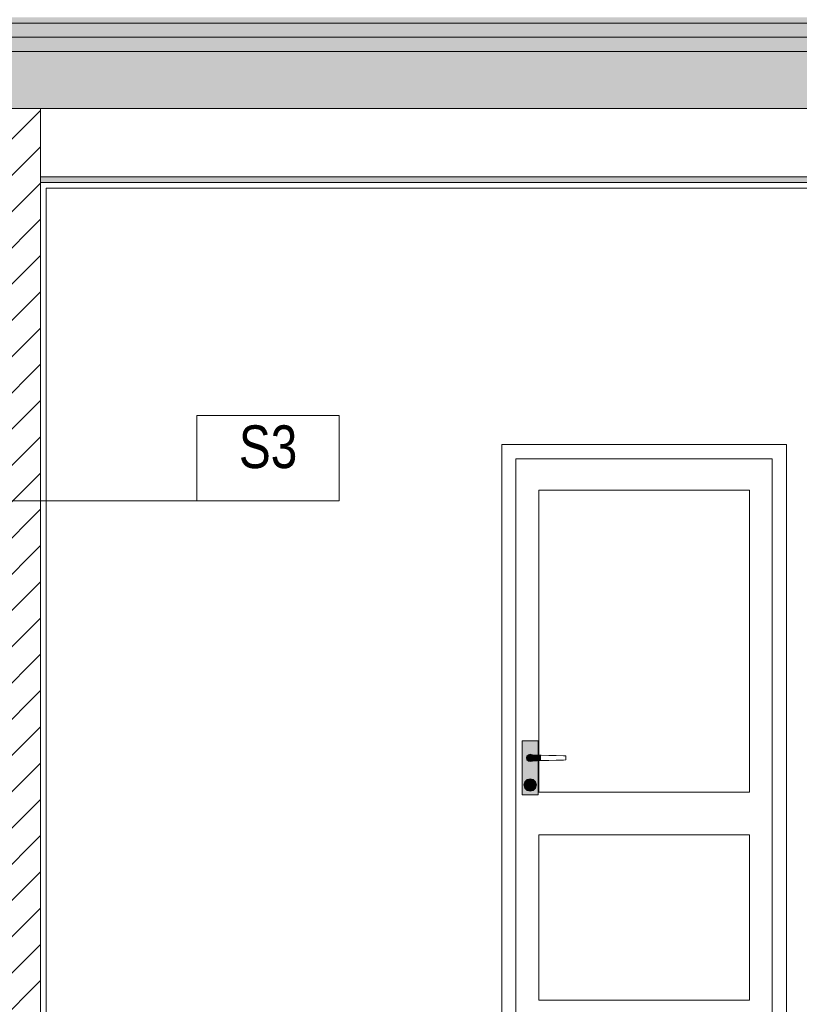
# Model space of a CAD drawing. Header units: millimetres. Extents: x -126680 to -83680, y 18016 to 39016.
# Tile 76 of 121: x -99512 to -96774, y 25847 to 29304. Entities that reach past the tile are written whole.
import ezdxf

# ---------------------------------------------------------------- set-up
doc = ezdxf.new("R2010")
doc.units = ezdxf.units.MM
doc.header["$MEASUREMENT"] = 0
for name, color, linetype, lineweight in [('Nowe_Konstrukcja - Stropy_Nr_pióra__21', 7, 'Continuous', 20), ('Nowe_Konstrukcja - Stropy_Nr_pióra__3', 7, 'Continuous', 13), ('Nowe_Konstrukcja - Ściany zew_Nr_pióra__106', 252, 'Continuous', 13), ('Nowe_Konstrukcja - Ściany zew_Nr_pióra__18', 9, 'Continuous', 15), ('Nowe_Konstrukcja - Ściany zew_Nr_pióra__19', 255, 'Continuous', 0), ('Nowe_Konstrukcja - Ściany zew_Nr_pióra__3', 7, 'Continuous', 13), ('Nowe_Tabelka_Nr_pióra__7', 7, 'Continuous', 35), ('Nowe_Wymiarowanie - Ogólne_Nr_pióra__42', 8, 'Continuous', 25), ('Nowe_zagospodarowanie_Nr_pióra__21', 7, 'Continuous', 20)]:
    doc.layers.add(name, color=color, linetype=linetype, lineweight=lineweight)
for name, color, linetype, lineweight, true_color in [('Nowe_Konstrukcja - Stropy_Nr_pióra__23', 7, 'Continuous', 13, 0x858585), ('Nowe_Konstrukcja - Ściany zew_Nr_pióra__102', 7, 'Continuous', 13, 0x3e3e3e), ('Nowe_Konstrukcja - Ściany zew_Nr_pióra__142', 7, 'Continuous', 0, 0xe8e8e8), ('Nowe_Konstrukcja - Ściany zew_Nr_pióra__23', 7, 'Continuous', 13, 0x858585), ('Nowe_Konstrukcja - Ściany zew_Nr_pióra__61', 7, 'Continuous', 18, 0x6a6a6a), ('Nowe_Konstrukcja - Ściany zew_Nr_pióra__62', 7, 'Continuous', 18, 0xaaaaaa), ('Nowe_Wymiarowanie - Ogólne_Nr_pióra__81', 7, 'Continuous', 13, 0x6a6a6a)]:
    doc.layers.add(name, color=color, linetype=linetype, lineweight=lineweight, true_color=true_color)
doc.layers.add('Nowe_Wymiarowanie - Ogólne', color=7, linetype='Continuous')
doc.layers.add('Nowe_zagospodarowanie', color=7, linetype='Continuous')
doc.styles.add('STYL_AUTOMATYCZNY_1', font='arial.ttf')
doc.styles.add('STYL_AUTOMATYCZNY_2', font='arial.ttf', dxfattribs={"width": 0.8})
doc.dimstyles.new('STYL_AUTOMATYCZNY__1', dxfattribs={"dimtxt": 125, "dimasz": 47.5, "dimexe": 0.18, "dimexo": 0.0625, "dimgap": 0, "dimtad": 1, "dimdec": 0, "dimlfac": 0.1, "dimzin": 0, "dimdsep": 46, "dimtxsty": 'STYL_AUTOMATYCZNY_1', "dimblk": 'ARROWHEAD_6', "dimblk1": 'ARROWHEAD_6', "dimblk2": 'ARROWHEAD_6', "dimcen": 0.09, "dimse1": 1, "dimse2": 1, "dimclrd": 256, "dimclre": 256, "dimclrt": 8, "dimazin": 0, "dimtfac": 1, "dimtdec": 4, "dimtmove": 0, "dimatfit": 3, "dimfxl": 0, "dimtolj": 1, "dimtzin": 0, "dimarcsym": 0})
doc.dimstyles.new('STYL_AUTOMATYCZNY__5', dxfattribs={"dimtxt": 125, "dimasz": 47.5, "dimexe": 0.18, "dimexo": 0.0625, "dimgap": 0, "dimtad": 1, "dimdec": 0, "dimlfac": 0.1, "dimzin": 0, "dimdsep": 46, "dimtxsty": 'STYL_AUTOMATYCZNY_1', "dimblk": 'ARROWHEAD_6', "dimblk1": 'ARROWHEAD_6', "dimblk2": 'ARROWHEAD_6', "dimcen": 0.09, "dimse1": 1, "dimse2": 1, "dimclrd": 256, "dimclre": 256, "dimclrt": 8, "dimazin": 0, "dimtfac": 1, "dimtdec": 4, "dimtmove": 2, "dimatfit": 3, "dimfxl": 0, "dimtolj": 1, "dimtzin": 0, "dimarcsym": 0})

# ---------------------------------------------------------------- blocks, each defined once
blk = doc.blocks.new('Polilinia_18_2', base_point=(-99860.3, 27614.6))
at = {"layer": 'Nowe_zagospodarowanie', "linetype": 'Continuous', "lineweight": 0, "true_color": 0x000000}
blk.add_hatch(color=18, dxfattribs=at).paths.add_polyline_path([(-99910.3, 27614.6), (-99906.5, 27595.5), (-99895.7, 27579.2), (-99879.5, 27568.4), (-99860.3, 27564.6), (-99841.2, 27568.4), (-99825, 27579.2), (-99814.1, 27595.5), (-99810.3, 27614.6), (-99814.1, 27633.7), (-99825, 27649.9), (-99841.2, 27660.8), (-99860.3, 27664.6), (-99879.5, 27660.8), (-99895.7, 27649.9), (-99906.5, 27633.7)])
at = {"layer": 'Nowe_zagospodarowanie_Nr_pióra__21', "color": 7, "linetype": 'Continuous', "lineweight": 20, "flags": 128}
blk.add_lwpolyline([(-99810.3, 27614.6), (-98889.9, 27614.6), (-98389.9, 27614.6), (-98389.9, 27864.6), (-98389.9, 27914.6), (-98889.9, 27914.6), (-98889.9, 27614.6)], dxfattribs=at)
at = {"layer": 'Nowe_zagospodarowanie_Nr_pióra__21', "color": 7, "linetype": 'Continuous', "lineweight": 20}
blk.add_circle((-99860.3, 27614.6), 50, dxfattribs=at)
blk = doc.blocks.new('*D52')
at = {"layer": 'Nowe_Wymiarowanie - Ogólne_Nr_pióra__81', "color": 251, "linetype": 'Continuous', "lineweight": 13, "true_color": 0x6a6a6a}
for p, q in [((-96320, 28737.3), (-96270, 28687.3)), ((-96248.1, 28712.3), (-96341.9, 28712.3)), ((-96295, 25712.3), (-96295, 28712.3)), ((-96320, 25737.3), (-96270, 25687.3)), ((-96248.1, 25712.3), (-96341.9, 25712.3))]:
    blk.add_line(p, q, dxfattribs=at)
at = {"layer": 'Nowe_Wymiarowanie - Ogólne_Nr_pióra__42', "color": 8, "lineweight": 25, "char_height": 125, "attachment_point": 7, "rotation": 90, "style": 'STYL_AUTOMATYCZNY_1'}
for s, insert in [('\\A1;{\\pql;\\fArial|b0|i0|c238|p0;\\W1.000000;300}', (-96320, 27164.6)), ('\\A1;{\\pql;\\fArial|b0|i0|c238|p0;\\W1.000000;12}', (-96320, 25737.3))]:
    blk.add_mtext(s, dxfattribs=dict(at, insert=insert))
blk = doc.blocks.new('ARROWHEAD_6')
at = {"color": 0, "linetype": 'Continuous', "lineweight": 0}
for p, q in [((0, 0), (-1, 0)), ((-0.5, -0.5), (0.5, 0.5))]:
    blk.add_line(p, q, dxfattribs=at)
blk = doc.blocks.new('*D54')
at = {"layer": 'Nowe_Wymiarowanie - Ogólne_Nr_pióra__81', "color": 251, "linetype": 'Continuous', "lineweight": 13, "true_color": 0x6a6a6a}
for p, q in [((-96320, 29217.3), (-96270, 29167.3)), ((-96248.1, 29192.3), (-96341.9, 29192.3)), ((-96295, 28992.3), (-96295, 29192.3)), ((-96320, 29017.3), (-96270, 28967.3)), ((-96248.1, 28992.3), (-96341.9, 28992.3))]:
    blk.add_line(p, q, dxfattribs=at)
at = {"layer": 'Nowe_Wymiarowanie - Ogólne_Nr_pióra__42', "color": 8, "lineweight": 25, "insert": (-96336.8, 29096.9), "char_height": 125, "attachment_point": 7, "rotation": 90, "style": 'STYL_AUTOMATYCZNY_1'}
blk.add_mtext('\\A1;{\\pql;\\fArial|b0|i0|c238|p0;\\W1.000000;20}', dxfattribs=at)
blk = doc.blocks.new('*D55')
at = {"layer": 'Nowe_Wymiarowanie - Ogólne_Nr_pióra__81', "color": 251, "linetype": 'Continuous', "lineweight": 13, "true_color": 0x6a6a6a}
for p, q in [((-96320, 29337.3), (-96270, 29287.3)), ((-96248.1, 29312.3), (-96341.9, 29312.3)), ((-96295, 29192.3), (-96295, 29312.3)), ((-96320, 29217.3), (-96270, 29167.3)), ((-96248.1, 29192.3), (-96341.9, 29192.3))]:
    blk.add_line(p, q, dxfattribs=at)
blk = doc.blocks.new('*D56')
at = {"layer": 'Nowe_Wymiarowanie - Ogólne_Nr_pióra__81', "color": 251, "linetype": 'Continuous', "lineweight": 13, "true_color": 0x6a6a6a}
for p, q in [((-96320, 32337.3), (-96270, 32287.3)), ((-96248.1, 32312.3), (-96341.9, 32312.3)), ((-96295, 29312.3), (-96295, 32312.3)), ((-96320, 29337.3), (-96270, 29287.3)), ((-96248.1, 29312.3), (-96341.9, 29312.3))]:
    blk.add_line(p, q, dxfattribs=at)
at = {"layer": 'Nowe_Wymiarowanie - Ogólne_Nr_pióra__42', "color": 8, "lineweight": 25, "char_height": 125, "attachment_point": 7, "rotation": 90, "style": 'STYL_AUTOMATYCZNY_1'}
for s, insert in [('\\A1;{\\pql;\\fArial|b0|i0|c238|p0;\\W1.000000;300}', (-96320, 30764.6)), ('\\A1;{\\pql;\\fArial|b0|i0|c238|p0;\\W1.000000;12}', (-96320, 29337.3))]:
    blk.add_mtext(s, dxfattribs=dict(at, insert=insert))

msp = doc.modelspace()

# ---------------------------------------------------------------- hatches: boundary and pattern name
at = {"layer": 'Nowe_Konstrukcja - Stropy_Nr_pióra__23', "linetype": 'Continuous', "lineweight": 13, "true_color": 0x858585}
h = msp.add_hatch(dxfattribs=at)
h.set_pattern_fill('Beton_zbrojony_0002', color=252, style=0, pattern_type=2)
h.set_pattern_definition([(45, (0, 0), (-91.92388, 91.92388), []), (45, (-45.96, 45.96), (-91.92388, 91.92388), [97.5, -32.5])])
h.paths.add_polyline_path([(-112149.5, 31052.3), (-112149.5, 30751.9), (-111909.5, 30751.9), (-111909.5, 30852.3), (-111869, 30852.3), (-110633.1, 30852.3), (-108038.5, 29335.9), (-107484.7, 29012.3), (-107469, 29012.3), (-107469, 28992.3), (-105849.5, 28992.3), (-105849.5, 28792.3), (-105609.5, 28792.3), (-105609.5, 28992.3), (-100413.9, 28992.3), (-95969.5, 28992.3), (-95969.5, 28792.5), (-95969.5, 28792.3), (-95829.5, 28792.3), (-95768.4, 28792.3), (-95709.5, 28792.3), (-95709.5, 29192.3), (-95709.5, 30212.3), (-95969.5, 30212.3), (-95969.5, 29192.3), (-100413.9, 29192.3), (-105729.5, 29192.3), (-107469, 29192.3), (-107469, 29312.3), (-107499, 29312.3), (-107499, 29415.9), (-107779, 29415.9), (-107779, 29475.9), (-107779, 29579.6), (-108059, 29579.6), (-108059, 29639.6), (-108059, 29743.2), (-108339, 29743.2), (-108339, 29906.8), (-108619, 29906.8), (-108619, 29966.8), (-108619, 30070.5), (-108723.7, 30070.5), (-108899, 30070.5), (-108899, 30130.5), (-108899, 30234.1), (-109179, 30234.1), (-109179, 30294.1), (-109179, 30397.7), (-109459, 30397.7), (-109459, 30457.7), (-109459, 30561.4), (-109739, 30561.4), (-109739, 30621.4), (-109739, 30725), (-110019, 30725), (-110019, 30785), (-110019, 30888.6), (-110299, 30888.6), (-110299, 31052.3), (-111909.5, 31052.3)])
at = {"layer": 'Nowe_Konstrukcja - Stropy_Nr_pióra__23', "linetype": 'Continuous', "lineweight": 0, "true_color": 0xe0e0e0}
for points in [[(-95769.3, 29292.3), (-95769.3, 29312.3), (-105609.5, 29312.3), (-105609.5, 29292.3)], [(-95969.5, 28732.3), (-95969.5, 28752.3), (-99439.5, 28752.3), (-99439.5, 28732.3)]]:
    msp.add_hatch(color=254, dxfattribs=at).paths.add_polyline_path(points)
at = {"layer": 'Nowe_Konstrukcja - Stropy_Nr_pióra__23', "linetype": 'Continuous', "lineweight": 13, "true_color": 0x858585}
h = msp.add_hatch(dxfattribs=at)
h.set_pattern_fill('Beton_lekki_0002', color=252, style=0, pattern_type=2)
h.set_pattern_definition([(0, (0, 0), (0, 389.7114), [24.375, -200.625]), (0, (112.5, 194.86), (0, 389.7114), [24.375, -200.625]), (60, (0, 0), (-337.5, 194.8557), [24.375, -200.625]), (60, (225, 0), (-337.5, 194.8557), [24.375, -200.625]), (120, (24.37, 0), (337.5, 194.8557), [24.375, -200.625]), (120, (249.38, 0), (337.5, 194.8557), [24.375, -200.625]), (0, (0, 37.5), (0, 75), [0, -75, 0, -112.5]), (45, (37.5, 37.5), (-53.03301, 53.03301), [0, -56.25, 0, -93.75])])
h.paths.add_polyline_path([(-95769.3, 29242.3), (-95769.3, 29292.3), (-105609.5, 29292.3), (-105609.5, 29242.3)])
h = msp.add_hatch(dxfattribs=at)
h.set_pattern_fill('Styropian_0002', color=252, style=0, pattern_type=2)
h.set_pattern_definition([(90, (0, 0), (-173.20508, 0), [100, -200]), (90, (-86.6, 150), (-173.20508, 0), [100, -200]), (150, (-4e-14, 100), (86.60254, 150), [100, -200]), (150, (-173.2, 100), (86.60254, 150), [100, -200]), (210, (0, 0), (-86.60254, 150), [100, -200]), (210, (-173.2, -7e-14), (-86.60254, 150), [100, -200])])
h.paths.add_polyline_path([(-95769.3, 29192.3), (-95769.3, 29242.3), (-105609.5, 29242.3), (-105609.5, 29192.3)])
at = {"layer": 'Nowe_Konstrukcja - Ściany zew_Nr_pióra__102', "linetype": 'Continuous', "lineweight": 13, "true_color": 0x3e3e3e}
for points in [[(-97725.4, 26722.7), (-97725.9, 26723.5), (-97730.6, 26718.8), (-97729.8, 26718.3)], [(-97729.8, 26718.3), (-97730.6, 26718.8), (-97732.4, 26712.3), (-97731.4, 26712.3)], [(-97731.4, 26712.3), (-97732.4, 26712.3), (-97730.6, 26705.8), (-97729.8, 26706.3)], [(-97729.8, 26706.3), (-97730.6, 26705.8), (-97725.9, 26701), (-97725.4, 26701.9)], [(-97725.4, 26701.9), (-97725.9, 26701), (-97719.4, 26699.3), (-97719.4, 26700.3)], [(-97719.4, 26700.3), (-97719.4, 26699.3), (-97712.9, 26701), (-97713.4, 26701.9)], [(-97713.4, 26701.9), (-97712.9, 26701), (-97711.6, 26702.3), (-97713, 26702.3)], [(-97725.5, 26629.8), (-97726.3, 26630.3), (-97727.4, 26626.3), (-97726.4, 26626.3)], [(-97726.4, 26626.3), (-97727.4, 26626.3), (-97726.3, 26622.3), (-97725.5, 26622.8)], [(-97725.5, 26622.8), (-97726.3, 26622.3), (-97723.4, 26619.4), (-97722.9, 26620.2)], [(-97722.9, 26620.2), (-97723.4, 26619.4), (-97719.4, 26618.3), (-97719.4, 26619.3)], [(-97719.4, 26619.3), (-97719.4, 26618.3), (-97715.4, 26619.4), (-97715.9, 26620.2)], [(-97715.9, 26620.2), (-97715.4, 26619.4), (-97712.5, 26622.3), (-97713.3, 26622.8)]]:
    msp.add_hatch(color=250, dxfattribs=at).paths.add_polyline_path(points)
at = {"layer": 'Nowe_Konstrukcja - Ściany zew_Nr_pióra__106', "linetype": 'Continuous', "lineweight": 13}
for points in [[(-97739.4, 26617.3), (-97741.4, 26617.3), (-97738.4, 26606.3), (-97736.7, 26607.3)], [(-97713.3, 26629.8), (-97712.5, 26630.3), (-97715.4, 26633.2), (-97715.9, 26632.3)], [(-97736.7, 26607.3), (-97738.4, 26606.3), (-97730.4, 26598.2), (-97729.4, 26600)], [(-97729.4, 26600), (-97730.4, 26598.2), (-97719.4, 26595.3), (-97719.4, 26597.3)], [(-97719.4, 26597.3), (-97719.4, 26595.3), (-97708.4, 26598.2), (-97709.4, 26600)]]:
    msp.add_hatch(color=252, dxfattribs=at).paths.add_polyline_path(points)
at = {"layer": 'Nowe_Konstrukcja - Ściany zew_Nr_pióra__142', "linetype": 'Continuous', "lineweight": 0, "true_color": 0xe8e8e8}
msp.add_hatch(color=254, dxfattribs=at).paths.add_polyline_path([(-97699.4, 26617.3), (-97697.4, 26617.3), (-97700.3, 26628.3), (-97702.1, 26627.3)])
at = {"layer": 'Nowe_Konstrukcja - Ściany zew_Nr_pióra__18', "linetype": 'Continuous', "lineweight": 15}
h = msp.add_hatch(color=9, dxfattribs=at)
h.paths.add_polyline_path([(-97690.9, 26772.3), (-97747.9, 26772.3), (-97747.9, 26582.3), (-97690.9, 26582.3), (-97690.9, 26702.4), (-97694.4, 26702.3), (-97711.6, 26702.3), (-97712.9, 26701), (-97719.4, 26699.3), (-97725.9, 26701), (-97730.6, 26705.8), (-97732.4, 26712.3), (-97730.6, 26718.8), (-97725.9, 26723.5), (-97719.4, 26725.3), (-97712.9, 26723.5), (-97711.6, 26722.3), (-97694.4, 26722.3), (-97690.9, 26722.2)])
h.paths.add_polyline_path([(-97738.4, 26606.3), (-97741.4, 26617.3), (-97738.4, 26628.3), (-97730.4, 26636.3), (-97719.4, 26639.3), (-97708.4, 26636.3), (-97700.3, 26628.3), (-97697.4, 26617.3), (-97700.3, 26606.3), (-97708.4, 26598.2), (-97719.4, 26595.3), (-97730.4, 26598.2)], flags=0)
for points in [[(-97719.4, 26702.3), (-97694.4, 26702.3), (-97694.4, 26722.3), (-97719.4, 26722.3), (-97724.4, 26720.9), (-97728, 26717.3), (-97729.4, 26712.3), (-97728, 26707.3), (-97724.4, 26703.6)], [(-97694.4, 26722.3), (-97694.4, 26702.3), (-97681, 26702.7), (-97681, 26721.9)], [(-97702.1, 26607.3), (-97700.3, 26606.3), (-97697.4, 26617.3), (-97699.4, 26617.3)]]:
    msp.add_hatch(color=9, dxfattribs=at).paths.add_polyline_path(points)
h = msp.add_hatch(color=9, dxfattribs=at)
h.paths.add_polyline_path([(-97739.4, 26617.3), (-97736.7, 26607.3), (-97729.4, 26600), (-97719.4, 26597.3), (-97709.4, 26600), (-97702.1, 26607.3), (-97699.4, 26617.3), (-97702.1, 26627.3), (-97709.4, 26634.6), (-97719.4, 26637.3), (-97729.4, 26634.6), (-97736.7, 26627.3)])
h.paths.add_polyline_path([(-97727.4, 26626.3), (-97726.3, 26630.3), (-97723.4, 26633.2), (-97719.4, 26634.3), (-97715.4, 26633.2), (-97712.5, 26630.3), (-97711.4, 26626.3), (-97712.5, 26622.3), (-97715.4, 26619.4), (-97719.4, 26618.3), (-97723.4, 26619.4), (-97726.3, 26622.3)], flags=0)
at = {"layer": 'Nowe_Konstrukcja - Ściany zew_Nr_pióra__19', "linetype": 'Continuous', "lineweight": 0}
for points in [[(-97709.4, 26634.6), (-97708.4, 26636.3), (-97719.4, 26639.3), (-97719.4, 26637.3)], [(-97702.1, 26627.3), (-97700.3, 26628.3), (-97708.4, 26636.3), (-97709.4, 26634.6)]]:
    msp.add_hatch(color=255, dxfattribs=at).paths.add_polyline_path(points)
at = {"layer": 'Nowe_Konstrukcja - Ściany zew_Nr_pióra__23', "linetype": 'Continuous', "lineweight": 13, "true_color": 0x858585}
h = msp.add_hatch(dxfattribs=at)
h.set_pattern_fill('Bloczki_ceramiczne_0002', color=252, style=0, pattern_type=2)
h.set_pattern_definition([(45, (0, 0), (-63.63961, 63.63961), [])])
h.paths.add_polyline_path([(-99439.5, 28992.3), (-99679.5, 28992.3), (-99679.5, 25592.3), (-99439.5, 25592.3)])
for points in [[(-97713.4, 26722.7), (-97712.9, 26723.5), (-97719.4, 26725.3), (-97719.4, 26724.3)], [(-97713.4, 26722.7), (-97713, 26722.3), (-97711.6, 26722.3), (-97712.9, 26723.5)], [(-97715.9, 26632.3), (-97715.4, 26633.2), (-97719.4, 26634.3), (-97719.4, 26633.3)], [(-97709.4, 26600), (-97708.4, 26598.2), (-97700.3, 26606.3), (-97702.1, 26607.3)]]:
    msp.add_hatch(color=252, dxfattribs=at).paths.add_polyline_path(points)
at = {"layer": 'Nowe_Konstrukcja - Ściany zew_Nr_pióra__61', "linetype": 'Continuous', "lineweight": 18, "true_color": 0x6a6a6a}
for points in [[(-97731.4, 26712.3), (-97729.8, 26706.3), (-97725.4, 26701.9), (-97719.4, 26700.3), (-97713.4, 26701.9), (-97713, 26702.3), (-97719.4, 26702.3), (-97724.4, 26703.6), (-97728, 26707.3), (-97729.4, 26712.3), (-97728, 26717.3), (-97724.4, 26720.9), (-97719.4, 26722.3), (-97713, 26722.3), (-97713.4, 26722.7), (-97719.4, 26724.3), (-97725.4, 26722.7), (-97729.8, 26718.3)], [(-97719.4, 26724.3), (-97719.4, 26725.3), (-97725.9, 26723.5), (-97725.4, 26722.7)], [(-97712.4, 26626.3), (-97713.3, 26629.8), (-97715.9, 26632.3), (-97719.4, 26633.3), (-97722.9, 26632.3), (-97725.5, 26629.8), (-97726.4, 26626.3), (-97725.5, 26622.8), (-97722.9, 26620.2), (-97719.4, 26619.3), (-97715.9, 26620.2), (-97713.3, 26622.8)], [(-97722.9, 26632.3), (-97723.4, 26633.2), (-97726.3, 26630.3), (-97725.5, 26629.8)], [(-97713.3, 26622.8), (-97712.5, 26622.3), (-97711.4, 26626.3), (-97712.4, 26626.3)]]:
    msp.add_hatch(color=251, dxfattribs=at).paths.add_polyline_path(points)
at = {"layer": 'Nowe_Konstrukcja - Ściany zew_Nr_pióra__62', "linetype": 'Continuous', "lineweight": 18, "true_color": 0xaaaaaa}
msp.add_hatch(color=253, dxfattribs=at).paths.add_polyline_path([(-97729.4, 26634.6), (-97730.4, 26636.3), (-97738.4, 26628.3), (-97736.7, 26627.3)])

# ---------------------------------------------------------------- linework, layer by layer
at = {"layer": 'Nowe_Konstrukcja - Stropy_Nr_pióra__21', "color": 7, "linetype": 'Continuous', "lineweight": 20, "flags": 128}
for points in [[(-108038.5, 29335.9), (-107484.7, 29012.3), (-107469, 29012.3), (-107469, 28992.3), (-105849.5, 28992.3), (-105849.5, 28792.3), (-105609.5, 28792.3), (-105609.5, 28992.3), (-100413.9, 28992.3), (-95969.5, 28992.3), (-95969.5, 28792.5), (-95969.5, 28792.3), (-95829.5, 28792.3), (-95768.4, 28792.3), (-95709.5, 28792.3), (-95709.5, 29192.3), (-95709.5, 30212.3)], [(-95969.5, 30212.3), (-95969.5, 29192.3), (-100413.9, 29192.3), (-105729.5, 29192.3), (-107469, 29192.3), (-107469, 29312.3)]]:
    msp.add_lwpolyline(points, dxfattribs=at)
at = {"layer": 'Nowe_Konstrukcja - Stropy_Nr_pióra__3', "color": 7, "linetype": 'Continuous', "lineweight": 13}
for p, q in [((-105609.5, 29292.3), (-95769.3, 29292.3)), ((-105609.5, 29292.3), (-95969.5, 29292.3)), ((-105609.5, 29242.3), (-95769.3, 29242.3)), ((-105609.5, 29242.3), (-95969.5, 29242.3)), ((-107469, 29192.3), (-95969.5, 29192.3)), ((-107469, 29192.3), (-95969.5, 29192.3)), ((-102119.5, 28992.3), (-95969.5, 28992.3)), ((-99439.5, 28752.3), (-95969.4, 28752.3)), ((-99439.5, 28752.3), (-95969.5, 28752.3)), ((-99439.5, 28732.3), (-95969.4, 28732.3)), ((-99439.5, 28732.3), (-95969.5, 28732.3))]:
    msp.add_line(p, q, dxfattribs=at)
at = {"layer": 'Nowe_Konstrukcja - Ściany zew_Nr_pióra__3', "color": 7, "linetype": 'Continuous', "lineweight": 13}
for p, q in [((-99679.5, 28992.3), (-99439.5, 28992.3)), ((-99439.5, 25592.3), (-99439.5, 28992.3)), ((-99439.5, 28992.3), (-99419.5, 28992.3)), ((-99439.5, 25712.3), (-99439.5, 28992.3)), ((-99419.5, 25712.3), (-99419.5, 28712.3)), ((-99419.5, 28712.3), (-95969.4, 28712.3)), ((-97819.4, 27812.3), (-97819.4, 27762.3)), ((-96819.4, 27812.3), (-97819.4, 27812.3)), ((-96819.4, 27762.3), (-96819.4, 27812.3)), ((-97819.4, 27762.3), (-97819.4, 25712.3)), ((-97769.4, 27652.3), (-97769.4, 27762.3)), ((-97769.4, 27762.3), (-96869.4, 27762.3)), ((-96869.4, 27762.3), (-96869.4, 27652.3)), ((-96819.4, 25712.3), (-96819.4, 27762.3)), ((-97769.4, 25862.3), (-97769.4, 27652.3)), ((-96949.4, 27652.3), (-97689.4, 27652.3)), ((-97689.4, 27652.3), (-97689.4, 26722.1)), ((-96949.4, 26592.3), (-96949.4, 27652.3)), ((-96869.4, 27652.3), (-96869.4, 25862.3)), ((-97747.9, 26772.3), (-97690.9, 26772.3)), ((-97747.9, 26582.3), (-97747.9, 26772.3)), ((-97690.9, 26772.3), (-97690.9, 26722.2)), ((-97730.6, 26718.8), (-97725.9, 26723.5)), ((-97729.8, 26718.3), (-97725.4, 26722.7)), ((-97728, 26717.3), (-97724.4, 26720.9)), ((-97725.9, 26723.5), (-97719.4, 26725.3)), ((-97725.4, 26722.7), (-97719.4, 26724.3)), ((-97724.4, 26720.9), (-97719.4, 26722.3)), ((-97719.4, 26725.3), (-97712.9, 26723.5)), ((-97719.4, 26724.3), (-97713.4, 26722.7)), ((-97719.4, 26722.3), (-97694.4, 26722.3)), ((-97713.4, 26722.7), (-97713, 26722.3)), ((-97712.9, 26723.5), (-97711.6, 26722.3)), ((-97694.4, 26722.3), (-97681, 26721.9)), ((-97681, 26721.9), (-97654.3, 26721.1)), ((-97654.3, 26721.1), (-97627.9, 26720.3)), ((-97627.9, 26720.3), (-97602, 26719.5)), ((-97732.4, 26712.3), (-97730.6, 26718.8)), ((-97730.6, 26705.8), (-97732.4, 26712.3)), ((-97731.4, 26712.3), (-97729.8, 26718.3)), ((-97729.8, 26706.3), (-97731.4, 26712.3)), ((-97725.9, 26701), (-97730.6, 26705.8)), ((-97725.4, 26701.9), (-97729.8, 26706.3)), ((-97729.4, 26712.3), (-97728, 26717.3)), ((-97728, 26707.3), (-97729.4, 26712.3)), ((-97724.4, 26703.6), (-97728, 26707.3)), ((-97719.4, 26699.3), (-97725.9, 26701)), ((-97719.4, 26700.3), (-97725.4, 26701.9)), ((-97719.4, 26702.3), (-97724.4, 26703.6)), ((-97694.4, 26702.3), (-97719.4, 26702.3)), ((-97713.4, 26701.9), (-97719.4, 26700.3)), ((-97712.9, 26701), (-97719.4, 26699.3)), ((-97713, 26702.3), (-97713.4, 26701.9)), ((-97711.6, 26702.3), (-97712.9, 26701)), ((-97681, 26702.7), (-97694.4, 26702.3)), ((-97690.9, 26702.4), (-97690.9, 26582.3)), ((-97689.4, 26702.4), (-97689.4, 26592.3)), ((-97654.3, 26703.5), (-97681, 26702.7)), ((-97627.9, 26704.2), (-97654.3, 26703.5)), ((-97602, 26705), (-97627.9, 26704.2)), ((-97602, 26719.5), (-97593.9, 26719.3)), ((-97593.9, 26705.3), (-97602, 26705)), ((-97593.9, 26719.3), (-97593.9, 26705.3)), ((-97741.4, 26617.3), (-97738.4, 26628.3)), ((-97738.4, 26606.3), (-97741.4, 26617.3)), ((-97739.4, 26617.3), (-97736.7, 26627.3)), ((-97736.7, 26607.3), (-97739.4, 26617.3)), ((-97738.4, 26628.3), (-97730.4, 26636.3)), ((-97736.7, 26627.3), (-97729.4, 26634.6)), ((-97730.4, 26636.3), (-97719.4, 26639.3)), ((-97729.4, 26634.6), (-97719.4, 26637.3)), ((-97727.4, 26626.3), (-97726.3, 26630.3)), ((-97726.3, 26622.3), (-97727.4, 26626.3)), ((-97726.4, 26626.3), (-97725.5, 26629.8)), ((-97725.5, 26622.8), (-97726.4, 26626.3)), ((-97726.3, 26630.3), (-97723.4, 26633.2)), ((-97723.4, 26619.4), (-97726.3, 26622.3)), ((-97725.5, 26629.8), (-97722.9, 26632.3)), ((-97722.9, 26620.2), (-97725.5, 26622.8)), ((-97723.4, 26633.2), (-97719.4, 26634.3)), ((-97719.4, 26618.3), (-97723.4, 26619.4)), ((-97722.9, 26632.3), (-97719.4, 26633.3)), ((-97719.4, 26619.3), (-97722.9, 26620.2)), ((-97719.4, 26639.3), (-97708.4, 26636.3)), ((-97719.4, 26637.3), (-97709.4, 26634.6)), ((-97719.4, 26634.3), (-97715.4, 26633.2)), ((-97719.4, 26633.3), (-97715.9, 26632.3)), ((-97715.9, 26620.2), (-97719.4, 26619.3)), ((-97715.4, 26619.4), (-97719.4, 26618.3)), ((-97715.9, 26632.3), (-97713.3, 26629.8)), ((-97713.3, 26622.8), (-97715.9, 26620.2)), ((-97715.4, 26633.2), (-97712.5, 26630.3)), ((-97712.5, 26622.3), (-97715.4, 26619.4)), ((-97713.3, 26629.8), (-97712.4, 26626.3)), ((-97712.4, 26626.3), (-97713.3, 26622.8)), ((-97712.5, 26630.3), (-97711.4, 26626.3)), ((-97711.4, 26626.3), (-97712.5, 26622.3)), ((-97709.4, 26634.6), (-97702.1, 26627.3)), ((-97708.4, 26636.3), (-97700.3, 26628.3)), ((-97702.1, 26627.3), (-97699.4, 26617.3)), ((-97699.4, 26617.3), (-97702.1, 26607.3)), ((-97700.3, 26628.3), (-97697.4, 26617.3)), ((-97697.4, 26617.3), (-97700.3, 26606.3)), ((-97690.9, 26582.3), (-97747.9, 26582.3)), ((-97730.4, 26598.2), (-97738.4, 26606.3)), ((-97729.4, 26600), (-97736.7, 26607.3)), ((-97719.4, 26595.3), (-97730.4, 26598.2)), ((-97719.4, 26597.3), (-97729.4, 26600)), ((-97709.4, 26600), (-97719.4, 26597.3)), ((-97708.4, 26598.2), (-97719.4, 26595.3)), ((-97702.1, 26607.3), (-97709.4, 26600)), ((-97700.3, 26606.3), (-97708.4, 26598.2)), ((-97689.4, 26592.3), (-96949.4, 26592.3)), ((-96949.4, 26442.3), (-97689.4, 26442.3)), ((-97689.4, 26442.3), (-97689.4, 25862.3)), ((-96949.4, 25862.3), (-96949.4, 26442.3)), ((-97769.4, 25712.3), (-97769.4, 25862.3)), ((-97689.4, 25862.3), (-96949.4, 25862.3)), ((-96869.4, 25862.3), (-96869.4, 25712.3))]:
    msp.add_line(p, q, dxfattribs=at)

# ---------------------------------------------------------------- block references
at = {"layer": 'Nowe_zagospodarowanie', "color": 7, "linetype": 'Continuous', "lineweight": 20}
msp.add_blockref('Polilinia_18_2', (-99860.3, 27614.6), dxfattribs=at)

# ---------------------------------------------------------------- texts
at = {"layer": 'Nowe_Tabelka_Nr_pióra__7', "color": 7, "linetype": 'Continuous', "lineweight": 35, "insert": (-98639.9, 27727.7), "char_height": 150, "attachment_point": 8, "style": 'STYL_AUTOMATYCZNY_2'}
msp.add_mtext('\\A1;{\\pqc;\\fArial|b0|i0|c238|p0;\\W0.800000;S\\fArial|b0|i0|c238|p0;\\W0.800000;3}', dxfattribs=at)

# ---------------------------------------------------------------- dimensions: what is measured, and where the dimension line sits
at = {"layer": 'Nowe_Wymiarowanie - Ogólne', "color": 251, "linetype": 'Continuous', "lineweight": 13, "true_color": 0x6a6a6a}
for base, p1, p2, dimstyle, picture, middle in [((-96295, 32312.3), (-105589.5, 29312.3), (-105589.5, 32312.3), 'STYL_AUTOMATYCZNY__1', '*D56', (-96382.5, 30907.3)), ((-96295, 29312.3), (-105609.5, 29192.3), (-105589.5, 29312.3), 'STYL_AUTOMATYCZNY__1', '*D55', (-96382.5, 29432.4)), ((-96295, 29192.3), (-96295, 28992.3), (-105609.5, 29192.3), 'STYL_AUTOMATYCZNY__5', '*D54', (-96399.3, 29192.1)), ((-96295, 28712.3), (-105609.5, 25712.3), (-96248.4, 28712.3), 'STYL_AUTOMATYCZNY__1', '*D52', (-96382.5, 27307.3))]:
    dim = msp.add_linear_dim(base=base, p1=p1, p2=p2, angle=90, dimstyle=dimstyle, dxfattribs=at)
    dim.commit()
    dim.dimension.update_dxf_attribs({"geometry": picture, "text_midpoint": middle, "dimtype": 160, "text_rotation": 90})

doc.saveas('drawing.dxf')
